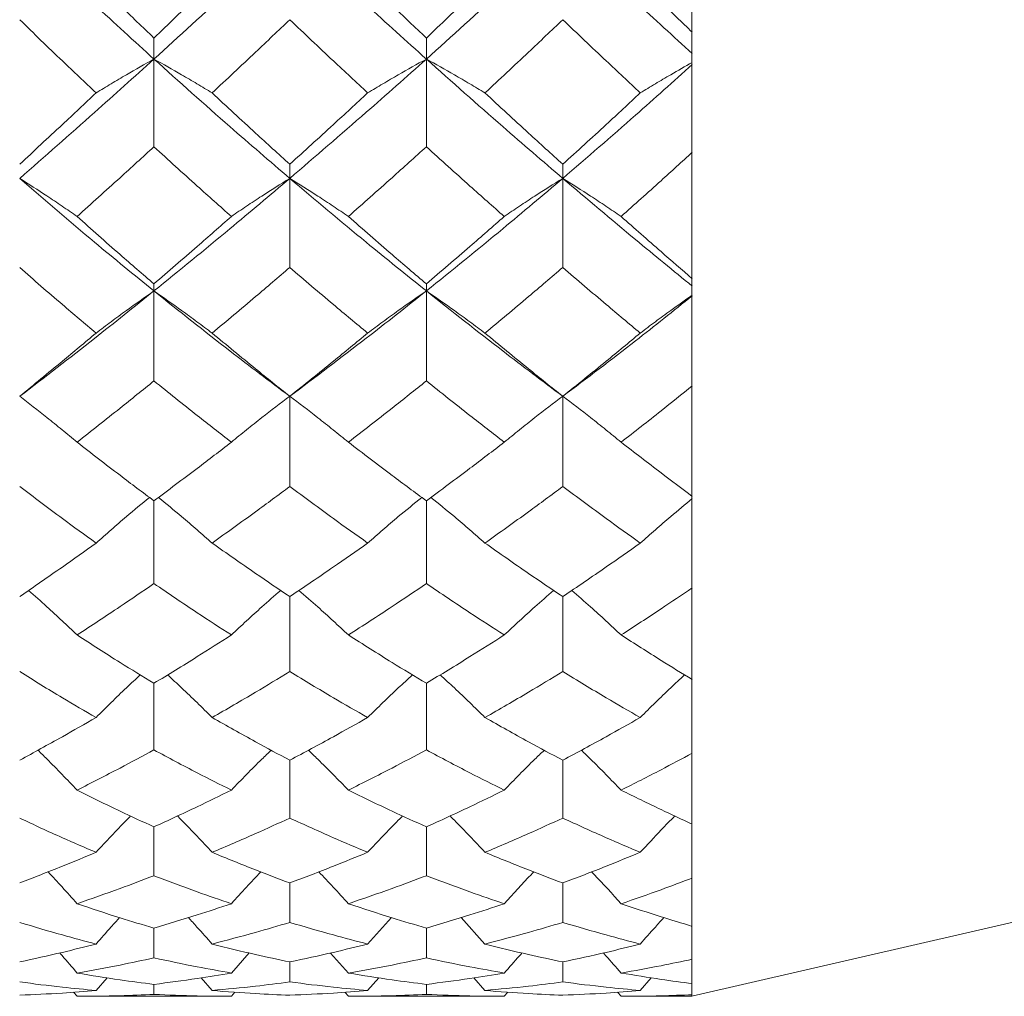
# Model space of a CAD drawing. Header units: inches. Extents: x 1.4 to 30, y 0.7 to 21.5.
# Tile 85 of 93: x 22.645 to 22.873, y 10.675 to 10.901. Entities that reach past the tile are written whole.
import ezdxf

# ---------------------------------------------------------------- set-up
doc = ezdxf.new("R2010")
doc.units = ezdxf.units.IN
doc.header["$MEASUREMENT"] = 0

msp = doc.modelspace()

# ---------------------------------------------------------------- linework, layer by layer
at = {"color": 7, "linetype": 'Continuous', "lineweight": 15}
for p, q in [((22.80041, 10.92982), (22.80041, 10.89766)), ((22.80041, 10.87238), (22.80041, 10.89766)), ((22.67609, 10.89144), (22.67609, 10.89631)), ((22.73906, 10.89144), (22.73906, 10.89631)), ((22.67609, 10.89144), (22.67609, 10.87116)), ((22.73906, 10.89144), (22.73906, 10.87116)), ((22.80041, 10.87247), (22.80041, 10.86986)), ((22.80041, 10.86986), (22.80041, 10.84065)), ((22.80041, 10.6747), (23.64505, 10.8697)), ((22.70749, 10.86386), (22.70749, 10.86712)), ((22.7706, 10.86386), (22.7706, 10.86712)), ((22.70749, 10.86386), (22.70749, 10.84326)), ((22.7706, 10.86386), (22.7706, 10.84326)), ((22.80041, 10.81809), (22.80041, 10.84065)), ((22.67609, 10.83781), (22.67609, 10.83944)), ((22.67609, 10.83781), (22.67609, 10.81701)), ((22.73906, 10.83781), (22.73906, 10.83944)), ((22.73906, 10.83781), (22.73906, 10.81701)), ((22.80041, 10.81817), (22.80041, 10.81586)), ((22.80041, 10.81586), (22.80041, 10.79034)), ((22.70749, 10.81345), (22.70749, 10.79259)), ((22.7706, 10.81345), (22.7706, 10.79259)), ((22.80041, 10.77104), (22.80041, 10.79034)), ((22.67609, 10.78929), (22.67609, 10.77013)), ((22.73906, 10.78929), (22.73906, 10.77013)), ((22.80041, 10.77111), (22.80041, 10.76916)), ((22.80041, 10.76916), (22.80041, 10.74794)), ((22.70749, 10.76713), (22.70749, 10.74979)), ((22.7706, 10.76713), (22.7706, 10.74979)), ((22.67609, 10.74709), (22.67609, 10.73167)), ((22.73906, 10.74709), (22.73906, 10.73167)), ((22.80041, 10.7324), (22.80041, 10.74794)), ((22.80041, 10.73245), (22.80041, 10.73091)), ((22.80041, 10.73091), (22.80041, 10.71452)), ((22.70749, 10.7293), (22.70749, 10.71591)), ((22.7706, 10.7293), (22.7706, 10.71591)), ((22.80041, 10.71324), (22.80041, 10.71452)), ((22.67609, 10.71388), (22.67609, 10.70259)), ((22.73906, 10.71388), (22.73906, 10.70259)), ((22.80041, 10.70204), (22.80041, 10.71324)), ((22.70749, 10.70091), (22.70749, 10.69179)), ((22.7706, 10.69179), (22.7706, 10.70091)), ((22.80041, 10.70204), (22.80041, 10.69089)), ((22.73101, 10.69289), (22.72549, 10.68679)), ((22.74708, 10.6929), (22.75261, 10.68679)), ((22.67609, 10.69047), (22.67609, 10.68359)), ((22.73906, 10.68359), (22.73906, 10.69047)), ((22.80041, 10.68388), (22.80041, 10.69089)), ((22.69809, 10.68472), (22.69398, 10.68009)), ((22.70749, 10.67802), (22.70749, 10.68264)), ((22.71692, 10.68471), (22.72104, 10.68009)), ((22.7706, 10.68264), (22.7706, 10.67802)), ((22.80041, 10.6839), (22.80041, 10.68328)), ((22.80041, 10.68328), (22.80041, 10.67763)), ((22.66526, 10.67898), (22.66271, 10.67605)), ((22.68698, 10.67896), (22.68954, 10.67605)), ((22.72549, 10.67605), (22.72806, 10.67899)), ((22.75261, 10.67605), (22.75007, 10.67897)), ((22.78851, 10.67605), (22.79104, 10.67898)), ((22.65832, 10.6747), (22.65751, 10.67565)), ((22.67609, 10.67514), (22.67609, 10.67745)), ((22.69398, 10.6747), (22.69481, 10.67567)), ((22.72104, 10.6747), (22.72021, 10.67565)), ((22.73906, 10.67745), (22.73906, 10.67514)), ((22.75707, 10.6747), (22.75791, 10.67567)), ((22.78408, 10.6747), (22.78326, 10.67565)), ((22.80041, 10.67521), (22.80041, 10.67763)), ((22.65832, 10.6747), (22.69398, 10.6747)), ((22.72104, 10.6747), (22.75707, 10.6747)), ((22.78408, 10.6747), (22.80041, 10.6747)), ((22.80041, 10.67521), (22.80041, 10.67507)), ((22.80041, 10.67507), (22.80041, 10.6747))]:
    msp.add_line(p, q, dxfattribs=at)
at = {"color": 7, "linetype": 'Continuous', "lineweight": 15, "flags": 128}
for points in [[(22.70749, 10.81345), (22.70749, 10.81345)], [(22.7706, 10.81345), (22.7706, 10.81345)]]:
    msp.add_lwpolyline(points, dxfattribs=at)
at = {"color": 7, "linetype": 'Continuous', "lineweight": 15}
for points, knots in [([(22.64505, 10.92039), (22.65081, 10.9149), (22.66113, 10.90508), (22.67151, 10.89562), (22.67609, 10.89144)], [0, 0, 0, 0, 0.558266, 1, 1, 1, 1]), ([(22.67609, 10.89144), (22.68193, 10.89676), (22.69238, 10.90627), (22.70287, 10.91607), (22.70749, 10.92039)], [0, 0, 0, 0, 0.559005, 1, 1, 1, 1]), ([(22.70749, 10.92039), (22.71338, 10.9149), (22.7239, 10.9051), (22.73442, 10.89562), (22.73906, 10.89144)], [0, 0, 0, 0, 0.559746, 1, 1, 1, 1]), ([(22.73906, 10.89144), (22.74495, 10.89676), (22.75548, 10.90625), (22.76598, 10.91607), (22.7706, 10.92039)], [0, 0, 0, 0, 0.560487, 1, 1, 1, 1]), ([(22.7706, 10.92039), (22.77621, 10.91514), (22.78621, 10.90578), (22.79617, 10.89669), (22.80054, 10.8927)], [0, 0, 0, 0, 0.561157, 1, 1, 1, 1]), ([(22.65832, 10.91358), (22.66163, 10.91033), (22.66754, 10.90452), (22.67347, 10.89882), (22.67609, 10.89631)], [0, 0, 0, 0, 0.559115, 1, 1, 1, 1]), ([(22.67609, 10.89631), (22.67942, 10.89951), (22.68538, 10.90522), (22.69135, 10.91102), (22.69398, 10.91358)], [0, 0, 0, 0, 0.559351, 1, 1, 1, 1]), ([(22.72104, 10.91358), (22.7244, 10.91033), (22.73041, 10.90452), (22.73641, 10.89882), (22.73906, 10.89631)], [0, 0, 0, 0, 0.559944, 1, 1, 1, 1]), ([(22.73906, 10.89631), (22.74242, 10.89951), (22.74843, 10.90521), (22.75443, 10.91102), (22.75707, 10.91358)], [0, 0, 0, 0, 0.5601813, 1, 1, 1, 1]), ([(22.78408, 10.91358), (22.78716, 10.91058), (22.79265, 10.90523), (22.79813, 10.89996), (22.80053, 10.89764)], [0, 0, 0, 0, 0.560705, 1, 1, 1, 1]), ([(22.64505, 10.90055), (22.64833, 10.89736), (22.65421, 10.89165), (22.66011, 10.88607), (22.66271, 10.88361)], [0, 0, 0, 0, 0.558937, 1, 1, 1, 1]), ([(22.68954, 10.88361), (22.69288, 10.88674), (22.69886, 10.89234), (22.70485, 10.89804), (22.70749, 10.90055)], [0, 0, 0, 0, 0.559529, 1, 1, 1, 1]), ([(22.70749, 10.90055), (22.71085, 10.89736), (22.71685, 10.89165), (22.72285, 10.88607), (22.72549, 10.88361)], [0, 0, 0, 0, 0.559766, 1, 1, 1, 1]), ([(22.75261, 10.88361), (22.75597, 10.88674), (22.76197, 10.89233), (22.76796, 10.89804), (22.7706, 10.90055)], [0, 0, 0, 0, 0.56036, 1, 1, 1, 1]), ([(22.7706, 10.90055), (22.77395, 10.89736), (22.77992, 10.89166), (22.78589, 10.88607), (22.78851, 10.88361)], [0, 0, 0, 0, 0.5605962, 1, 1, 1, 1]), ([(22.64505, 10.86386), (22.65081, 10.86891), (22.66113, 10.87795), (22.67151, 10.88731), (22.67609, 10.89144)], [0, 0, 0, 0, 0.558266, 1, 1, 1, 1]), ([(22.66271, 10.88361), (22.66386, 10.88432), (22.66618, 10.88573), (22.67061, 10.88836), (22.67396, 10.89024), (22.67609, 10.89144)], [0, 0, 0, 0, 0.266089, 0.532178, 1, 1, 1, 1]), ([(22.68954, 10.88361), (22.68838, 10.88431), (22.68605, 10.88573), (22.68159, 10.88835), (22.67823, 10.89024), (22.67609, 10.89144)], [0, 0, 0, 0, 0.265507, 0.531014, 1, 1, 1, 1]), ([(22.67609, 10.89144), (22.68193, 10.8862), (22.69238, 10.87682), (22.70287, 10.86783), (22.70749, 10.86386)], [0, 0, 0, 0, 0.559005, 1, 1, 1, 1]), ([(22.70749, 10.86386), (22.71338, 10.86891), (22.7239, 10.87794), (22.73442, 10.88732), (22.73906, 10.89144)], [0, 0, 0, 0, 0.559746, 1, 1, 1, 1]), ([(22.72549, 10.88361), (22.72666, 10.88431), (22.729, 10.88572), (22.73349, 10.88835), (22.73688, 10.89023), (22.73906, 10.89144)], [0, 0, 0, 0, 0.2645173, 0.5290348, 1, 1, 1, 1]), ([(22.75261, 10.88361), (22.75145, 10.88431), (22.74911, 10.88572), (22.74462, 10.88835), (22.74123, 10.89024), (22.73906, 10.89144)], [0, 0, 0, 0, 0.264562, 0.529124, 1, 1, 1, 1]), ([(22.73906, 10.89144), (22.74495, 10.8862), (22.75548, 10.87683), (22.76598, 10.86782), (22.7706, 10.86386)], [0, 0, 0, 0, 0.560487, 1, 1, 1, 1]), ([(22.7706, 10.86386), (22.77621, 10.86869), (22.78621, 10.87729), (22.79617, 10.88626), (22.80054, 10.8902)], [0, 0, 0, 0, 0.561157, 1, 1, 1, 1]), ([(22.78851, 10.88361), (22.78967, 10.88431), (22.79199, 10.88573), (22.79599, 10.88809), (22.79888, 10.88973), (22.80055, 10.89068)], [0, 0, 0, 0, 0.295125, 0.59025, 1, 1, 1, 1]), ([(22.64505, 10.86712), (22.64833, 10.87017), (22.65421, 10.87561), (22.66011, 10.88116), (22.66271, 10.88361)], [0, 0, 0, 0, 0.558937, 1, 1, 1, 1]), ([(22.68954, 10.88361), (22.69288, 10.8805), (22.69886, 10.87494), (22.70485, 10.86952), (22.70749, 10.86712)], [0, 0, 0, 0, 0.559529, 1, 1, 1, 1]), ([(22.70749, 10.86712), (22.71085, 10.87017), (22.71685, 10.87561), (22.72285, 10.88116), (22.72549, 10.88361)], [0, 0, 0, 0, 0.559766, 1, 1, 1, 1]), ([(22.75261, 10.88361), (22.75597, 10.8805), (22.76197, 10.87495), (22.76796, 10.86951), (22.7706, 10.86712)], [0, 0, 0, 0, 0.56036, 1, 1, 1, 1]), ([(22.7706, 10.86712), (22.77395, 10.87017), (22.77992, 10.8756), (22.78589, 10.88116), (22.78851, 10.88361)], [0, 0, 0, 0, 0.560596, 1, 1, 1, 1]), ([(22.65832, 10.85504), (22.66163, 10.85802), (22.66754, 10.86334), (22.67347, 10.86877), (22.67609, 10.87116)], [0, 0, 0, 0, 0.5591145, 1, 1, 1, 1]), ([(22.67609, 10.87116), (22.67942, 10.86812), (22.68538, 10.86268), (22.69135, 10.85738), (22.69398, 10.85504)], [0, 0, 0, 0, 0.559351, 1, 1, 1, 1]), ([(22.72104, 10.85504), (22.7244, 10.85802), (22.73041, 10.86333), (22.73641, 10.86877), (22.73906, 10.87116)], [0, 0, 0, 0, 0.559944, 1, 1, 1, 1]), ([(22.73906, 10.87116), (22.74242, 10.86812), (22.74843, 10.86269), (22.75443, 10.85738), (22.75707, 10.85504)], [0, 0, 0, 0, 0.560181, 1, 1, 1, 1]), ([(22.78408, 10.85504), (22.78716, 10.85779), (22.79265, 10.86268), (22.79813, 10.86769), (22.80053, 10.86989)], [0, 0, 0, 0, 0.560705, 1, 1, 1, 1]), ([(22.65832, 10.85504), (22.65717, 10.85584), (22.65486, 10.85744), (22.65046, 10.86039), (22.64715, 10.86251), (22.64505, 10.86386)], [0, 0, 0, 0, 0.267081, 0.534161, 1, 1, 1, 1]), ([(22.64505, 10.86386), (22.65081, 10.85889), (22.66113, 10.84999), (22.67151, 10.84154), (22.67609, 10.83781)], [0, 0, 0, 0, 0.558266, 1, 1, 1, 1]), ([(22.67609, 10.83781), (22.68193, 10.84256), (22.69238, 10.85106), (22.70287, 10.85994), (22.70749, 10.86386)], [0, 0, 0, 0, 0.559005, 1, 1, 1, 1]), ([(22.69398, 10.85504), (22.69514, 10.85584), (22.69747, 10.85743), (22.70195, 10.86038), (22.70533, 10.8625), (22.70749, 10.86386)], [0, 0, 0, 0, 0.264936, 0.529872, 1, 1, 1, 1]), ([(22.72104, 10.85504), (22.71987, 10.85584), (22.71753, 10.85742), (22.71305, 10.86038), (22.70966, 10.8625), (22.70749, 10.86386)], [0, 0, 0, 0, 0.264668, 0.529335, 1, 1, 1, 1]), ([(22.70749, 10.86386), (22.71338, 10.85889), (22.7239, 10.85001), (22.73442, 10.84154), (22.73906, 10.83781)], [0, 0, 0, 0, 0.559746, 1, 1, 1, 1]), ([(22.73906, 10.83781), (22.74495, 10.84256), (22.75548, 10.85105), (22.76598, 10.85995), (22.7706, 10.86386)], [0, 0, 0, 0, 0.560487, 1, 1, 1, 1]), ([(22.75707, 10.85504), (22.75824, 10.85584), (22.76057, 10.85742), (22.76505, 10.86038), (22.76843, 10.8625), (22.7706, 10.86386)], [0, 0, 0, 0, 0.264833, 0.529665, 1, 1, 1, 1]), ([(22.78408, 10.85504), (22.78292, 10.85584), (22.78059, 10.85743), (22.77613, 10.86038), (22.77275, 10.8625), (22.7706, 10.86386)], [0, 0, 0, 0, 0.265191, 0.530381, 1, 1, 1, 1]), ([(22.7706, 10.86386), (22.77621, 10.8591), (22.78621, 10.85063), (22.79617, 10.84249), (22.80054, 10.83892)], [0, 0, 0, 0, 0.561157, 1, 1, 1, 1]), ([(22.65832, 10.85504), (22.66163, 10.8521), (22.66754, 10.84683), (22.67347, 10.8417), (22.67609, 10.83944)], [0, 0, 0, 0, 0.559115, 1, 1, 1, 1]), ([(22.67609, 10.83944), (22.67942, 10.84232), (22.68538, 10.84746), (22.69135, 10.85272), (22.69398, 10.85504)], [0, 0, 0, 0, 0.559351, 1, 1, 1, 1]), ([(22.72104, 10.85504), (22.7244, 10.8521), (22.73041, 10.84683), (22.73641, 10.8417), (22.73906, 10.83944)], [0, 0, 0, 0, 0.5599442, 1, 1, 1, 1]), ([(22.73906, 10.83944), (22.74242, 10.84232), (22.74843, 10.84746), (22.75443, 10.85273), (22.75707, 10.85504)], [0, 0, 0, 0, 0.560181, 1, 1, 1, 1]), ([(22.78408, 10.85504), (22.78716, 10.85232), (22.79265, 10.84747), (22.79813, 10.84272), (22.80053, 10.84064)], [0, 0, 0, 0, 0.560705, 1, 1, 1, 1]), ([(22.64505, 10.84326), (22.64833, 10.84038), (22.65421, 10.83525), (22.66011, 10.83026), (22.66271, 10.82807)], [0, 0, 0, 0, 0.5589371, 1, 1, 1, 1]), ([(22.68954, 10.82807), (22.69288, 10.83086), (22.69886, 10.83586), (22.70485, 10.841), (22.70749, 10.84326)], [0, 0, 0, 0, 0.559529, 1, 1, 1, 1]), ([(22.70749, 10.84326), (22.71085, 10.84038), (22.71685, 10.83525), (22.72285, 10.83026), (22.72549, 10.82807)], [0, 0, 0, 0, 0.559766, 1, 1, 1, 1]), ([(22.75261, 10.82807), (22.75597, 10.83086), (22.76197, 10.83586), (22.76796, 10.841), (22.7706, 10.84326)], [0, 0, 0, 0, 0.56036, 1, 1, 1, 1]), ([(22.7706, 10.84326), (22.77395, 10.84038), (22.77992, 10.83526), (22.78589, 10.83026), (22.78851, 10.82807)], [0, 0, 0, 0, 0.560596, 1, 1, 1, 1]), ([(22.64505, 10.81345), (22.65081, 10.81787), (22.66113, 10.8258), (22.67151, 10.83413), (22.67609, 10.83781)], [0, 0, 0, 0, 0.558266, 1, 1, 1, 1]), ([(22.66271, 10.82807), (22.66386, 10.82895), (22.66618, 10.83071), (22.67061, 10.83397), (22.67396, 10.83632), (22.67609, 10.83781)], [0, 0, 0, 0, 0.266089, 0.532178, 1, 1, 1, 1]), ([(22.68954, 10.82807), (22.68838, 10.82894), (22.68605, 10.8307), (22.68159, 10.83396), (22.67823, 10.83631), (22.67609, 10.83781)], [0, 0, 0, 0, 0.2655071, 0.5310143, 1, 1, 1, 1]), ([(22.67609, 10.83781), (22.68193, 10.83314), (22.69238, 10.8248), (22.70287, 10.81692), (22.70749, 10.81345)], [0, 0, 0, 0, 0.559005, 1, 1, 1, 1]), ([(22.70749, 10.81345), (22.71338, 10.81788), (22.7239, 10.82579), (22.73442, 10.83413), (22.73906, 10.83781)], [0, 0, 0, 0, 0.559746, 1, 1, 1, 1]), ([(22.72549, 10.82807), (22.72666, 10.82894), (22.729, 10.83069), (22.73349, 10.83396), (22.73688, 10.8363), (22.73906, 10.83781)], [0, 0, 0, 0, 0.264517, 0.529035, 1, 1, 1, 1]), ([(22.75261, 10.82807), (22.75145, 10.82894), (22.74911, 10.83069), (22.74462, 10.83396), (22.74123, 10.83631), (22.73906, 10.83781)], [0, 0, 0, 0, 0.264562, 0.529124, 1, 1, 1, 1]), ([(22.73906, 10.83781), (22.74495, 10.83314), (22.75548, 10.82481), (22.76598, 10.81692), (22.7706, 10.81345)], [0, 0, 0, 0, 0.560487, 1, 1, 1, 1]), ([(22.7706, 10.81345), (22.77621, 10.81768), (22.78621, 10.82522), (22.79617, 10.8332), (22.80054, 10.8367)], [0, 0, 0, 0, 0.561157, 1, 1, 1, 1]), ([(22.78851, 10.82807), (22.78967, 10.82895), (22.79199, 10.8307), (22.79599, 10.83364), (22.79888, 10.83568), (22.80055, 10.83686)], [0, 0, 0, 0, 0.295125, 0.59025, 1, 1, 1, 1]), ([(22.64505, 10.81345), (22.64833, 10.81614), (22.65421, 10.82095), (22.66011, 10.82589), (22.66271, 10.82807)], [0, 0, 0, 0, 0.558937, 1, 1, 1, 1]), ([(22.68954, 10.82807), (22.69288, 10.8253), (22.69886, 10.82035), (22.70485, 10.81556), (22.70749, 10.81345)], [0, 0, 0, 0, 0.559529, 1, 1, 1, 1]), ([(22.70749, 10.81345), (22.71085, 10.81614), (22.71685, 10.82094), (22.72285, 10.82589), (22.72549, 10.82807)], [0, 0, 0, 0, 0.559766, 1, 1, 1, 1]), ([(22.75261, 10.82807), (22.75597, 10.8253), (22.76197, 10.82036), (22.76796, 10.81556), (22.7706, 10.81345)], [0, 0, 0, 0, 0.56036, 1, 1, 1, 1]), ([(22.7706, 10.81345), (22.77395, 10.81614), (22.77992, 10.82094), (22.78589, 10.82589), (22.78851, 10.82807)], [0, 0, 0, 0, 0.560596, 1, 1, 1, 1]), ([(22.65832, 10.80284), (22.66163, 10.80544), (22.66754, 10.8101), (22.67347, 10.8149), (22.67609, 10.81701)], [0, 0, 0, 0, 0.559115, 1, 1, 1, 1]), ([(22.67609, 10.81701), (22.67942, 10.81433), (22.68538, 10.80953), (22.69135, 10.80489), (22.69398, 10.80284)], [0, 0, 0, 0, 0.559351, 1, 1, 1, 1]), ([(22.72104, 10.80284), (22.7244, 10.80545), (22.73041, 10.8101), (22.73641, 10.8149), (22.73906, 10.81701)], [0, 0, 0, 0, 0.5599442, 1, 1, 1, 1]), ([(22.73906, 10.81701), (22.74242, 10.81432), (22.74843, 10.80953), (22.75443, 10.80488), (22.75707, 10.80284)], [0, 0, 0, 0, 0.560181, 1, 1, 1, 1]), ([(22.78408, 10.80284), (22.78716, 10.80524), (22.79265, 10.80953), (22.79813, 10.81395), (22.80053, 10.81589)], [0, 0, 0, 0, 0.560705, 1, 1, 1, 1]), ([(22.65832, 10.80284), (22.65717, 10.8038), (22.65486, 10.80572), (22.65046, 10.80927), (22.64715, 10.81183), (22.64505, 10.81345)], [0, 0, 0, 0, 0.267081, 0.534161, 1, 1, 1, 1]), ([(22.69398, 10.80284), (22.69514, 10.8038), (22.69747, 10.80571), (22.70195, 10.80926), (22.70533, 10.81181), (22.70749, 10.81345)], [0, 0, 0, 0, 0.264936, 0.529872, 1, 1, 1, 1]), ([(22.72104, 10.80284), (22.71987, 10.80379), (22.71753, 10.8057), (22.71305, 10.80925), (22.70966, 10.81181), (22.70749, 10.81345)], [0, 0, 0, 0, 0.264668, 0.529335, 1, 1, 1, 1]), ([(22.75707, 10.80284), (22.75824, 10.80379), (22.76057, 10.8057), (22.76505, 10.80926), (22.76843, 10.81181), (22.7706, 10.81345)], [0, 0, 0, 0, 0.264833, 0.529665, 1, 1, 1, 1]), ([(22.78408, 10.80284), (22.78292, 10.8038), (22.78059, 10.80571), (22.77613, 10.80926), (22.77275, 10.81182), (22.7706, 10.81345)], [0, 0, 0, 0, 0.265191, 0.530381, 1, 1, 1, 1]), ([(22.65832, 10.80284), (22.66163, 10.80027), (22.66754, 10.79567), (22.67347, 10.79124), (22.67609, 10.78929)], [0, 0, 0, 0, 0.559115, 1, 1, 1, 1]), ([(22.67609, 10.78929), (22.67942, 10.79178), (22.68538, 10.79622), (22.69135, 10.80082), (22.69398, 10.80284)], [0, 0, 0, 0, 0.559351, 1, 1, 1, 1]), ([(22.72104, 10.80284), (22.7244, 10.80027), (22.73041, 10.79568), (22.73641, 10.79124), (22.73906, 10.78929)], [0, 0, 0, 0, 0.559944, 1, 1, 1, 1]), ([(22.73906, 10.78929), (22.74242, 10.79178), (22.74843, 10.79622), (22.75443, 10.80082), (22.75707, 10.80284)], [0, 0, 0, 0, 0.560181, 1, 1, 1, 1]), ([(22.78408, 10.80284), (22.78716, 10.80047), (22.79265, 10.79623), (22.79813, 10.79212), (22.80053, 10.79032)], [0, 0, 0, 0, 0.560705, 1, 1, 1, 1]), ([(22.64505, 10.79259), (22.64833, 10.7901), (22.65421, 10.78566), (22.66011, 10.7814), (22.66271, 10.77952)], [0, 0, 0, 0, 0.558937, 1, 1, 1, 1]), ([(22.68954, 10.77952), (22.69288, 10.78192), (22.69886, 10.7862), (22.70485, 10.79063), (22.70749, 10.79259)], [0, 0, 0, 0, 0.559529, 1, 1, 1, 1]), ([(22.70749, 10.79259), (22.71085, 10.7901), (22.71685, 10.78567), (22.72285, 10.7814), (22.72549, 10.77952)], [0, 0, 0, 0, 0.559766, 1, 1, 1, 1]), ([(22.75261, 10.77952), (22.75597, 10.78192), (22.76197, 10.78619), (22.76796, 10.79063), (22.7706, 10.79259)], [0, 0, 0, 0, 0.56036, 1, 1, 1, 1]), ([(22.7706, 10.79259), (22.77395, 10.7901), (22.77992, 10.78567), (22.78589, 10.7814), (22.78851, 10.77952)], [0, 0, 0, 0, 0.560596, 1, 1, 1, 1]), ([(22.66271, 10.77952), (22.66386, 10.78055), (22.66618, 10.78262), (22.67027, 10.78615), (22.67327, 10.78861), (22.67505, 10.79007)], [0, 0, 0, 0, 0.288046, 0.576093, 1, 1, 1, 1]), ([(22.68954, 10.77952), (22.68838, 10.78055), (22.68605, 10.78261), (22.68193, 10.78614), (22.67892, 10.7886), (22.67713, 10.79007)], [0, 0, 0, 0, 0.2873685, 0.5747371, 1, 1, 1, 1]), ([(22.72549, 10.77952), (22.72666, 10.78055), (22.729, 10.7826), (22.73315, 10.78613), (22.73619, 10.78859), (22.73801, 10.79007)], [0, 0, 0, 0, 0.286338, 0.572676, 1, 1, 1, 1]), ([(22.75261, 10.77952), (22.75145, 10.78055), (22.74911, 10.7826), (22.74497, 10.78613), (22.74192, 10.7886), (22.7401, 10.79007)], [0, 0, 0, 0, 0.286355, 0.57271, 1, 1, 1, 1]), ([(22.78851, 10.77952), (22.78967, 10.78055), (22.79199, 10.78261), (22.79599, 10.78605), (22.79888, 10.78843), (22.80055, 10.78982)], [0, 0, 0, 0, 0.2951247, 0.5902496, 1, 1, 1, 1]), ([(22.64505, 10.76713), (22.64833, 10.76939), (22.65421, 10.77345), (22.66011, 10.77766), (22.66271, 10.77952)], [0, 0, 0, 0, 0.558937, 1, 1, 1, 1]), ([(22.68954, 10.77952), (22.69288, 10.77716), (22.69886, 10.77295), (22.70485, 10.76891), (22.70749, 10.76713)], [0, 0, 0, 0, 0.559529, 1, 1, 1, 1]), ([(22.70749, 10.76713), (22.71085, 10.76939), (22.71685, 10.77345), (22.72285, 10.77767), (22.72549, 10.77952)], [0, 0, 0, 0, 0.5597658, 1, 1, 1, 1]), ([(22.75261, 10.77952), (22.75597, 10.77716), (22.76197, 10.77295), (22.76796, 10.76891), (22.7706, 10.76713)], [0, 0, 0, 0, 0.56036, 1, 1, 1, 1]), ([(22.7706, 10.76713), (22.77395, 10.7694), (22.77992, 10.77344), (22.78589, 10.77767), (22.78851, 10.77952)], [0, 0, 0, 0, 0.560596, 1, 1, 1, 1]), ([(22.65832, 10.75826), (22.66163, 10.76042), (22.66754, 10.7643), (22.67347, 10.76835), (22.67609, 10.77013)], [0, 0, 0, 0, 0.559115, 1, 1, 1, 1]), ([(22.67609, 10.77013), (22.67942, 10.76787), (22.68538, 10.76382), (22.69135, 10.75996), (22.69398, 10.75826)], [0, 0, 0, 0, 0.559351, 1, 1, 1, 1]), ([(22.72104, 10.75826), (22.7244, 10.76042), (22.73041, 10.7643), (22.73641, 10.76835), (22.73906, 10.77013)], [0, 0, 0, 0, 0.559944, 1, 1, 1, 1]), ([(22.73906, 10.77013), (22.74242, 10.76787), (22.74843, 10.76383), (22.75443, 10.75996), (22.75707, 10.75826)], [0, 0, 0, 0, 0.560181, 1, 1, 1, 1]), ([(22.78408, 10.75826), (22.78716, 10.76026), (22.79265, 10.76382), (22.79813, 10.76755), (22.80053, 10.76918)], [0, 0, 0, 0, 0.560705, 1, 1, 1, 1]), ([(22.65832, 10.75826), (22.65717, 10.75935), (22.65486, 10.76155), (22.65113, 10.765), (22.64852, 10.76731), (22.64711, 10.76856)], [0, 0, 0, 0, 0.31526, 0.63052, 1, 1, 1, 1]), ([(22.69398, 10.75826), (22.69514, 10.75935), (22.69747, 10.76153), (22.70126, 10.76498), (22.70393, 10.76729), (22.70539, 10.76855)], [0, 0, 0, 0, 0.3128632, 0.6257265, 1, 1, 1, 1]), ([(22.72104, 10.75826), (22.71987, 10.75935), (22.71753, 10.76153), (22.71374, 10.76497), (22.71105, 10.76729), (22.70959, 10.76856)], [0, 0, 0, 0, 0.312444, 0.624888, 1, 1, 1, 1]), ([(22.75707, 10.75826), (22.75824, 10.75935), (22.76057, 10.76153), (22.76436, 10.76497), (22.76704, 10.76729), (22.76849, 10.76855)], [0, 0, 0, 0, 0.312713, 0.625427, 1, 1, 1, 1]), ([(22.78408, 10.75826), (22.78292, 10.75935), (22.78059, 10.76154), (22.77681, 10.76498), (22.77414, 10.7673), (22.77269, 10.76856)], [0, 0, 0, 0, 0.313076, 0.626152, 1, 1, 1, 1]), ([(22.65832, 10.75826), (22.66163, 10.75612), (22.66754, 10.75231), (22.67347, 10.74869), (22.67609, 10.74709)], [0, 0, 0, 0, 0.559115, 1, 1, 1, 1]), ([(22.67609, 10.74709), (22.67942, 10.74912), (22.68538, 10.75276), (22.69135, 10.75658), (22.69398, 10.75826)], [0, 0, 0, 0, 0.5593508, 1, 1, 1, 1]), ([(22.72104, 10.75826), (22.7244, 10.75612), (22.73041, 10.75231), (22.73641, 10.74869), (22.73906, 10.74709)], [0, 0, 0, 0, 0.559944, 1, 1, 1, 1]), ([(22.73906, 10.74709), (22.74242, 10.74913), (22.74843, 10.75276), (22.75443, 10.75658), (22.75707, 10.75826)], [0, 0, 0, 0, 0.560181, 1, 1, 1, 1]), ([(22.78408, 10.75826), (22.78716, 10.75629), (22.79265, 10.75277), (22.79813, 10.74941), (22.80053, 10.74793)], [0, 0, 0, 0, 0.560705, 1, 1, 1, 1]), ([(22.64505, 10.74979), (22.64833, 10.74776), (22.65421, 10.74412), (22.66011, 10.74069), (22.66271, 10.73917)], [0, 0, 0, 0, 0.558937, 1, 1, 1, 1]), ([(22.66271, 10.73917), (22.66386, 10.74033), (22.66618, 10.74264), (22.66958, 10.74594), (22.67186, 10.74804), (22.67294, 10.74903)], [0, 0, 0, 0, 0.346433, 0.692866, 1, 1, 1, 1]), ([(22.68954, 10.73917), (22.68838, 10.74032), (22.68605, 10.74263), (22.68263, 10.74592), (22.68033, 10.74804), (22.67925, 10.74903)], [0, 0, 0, 0, 0.345433, 0.690867, 1, 1, 1, 1]), ([(22.68954, 10.73917), (22.69288, 10.7411), (22.69886, 10.74455), (22.70485, 10.74819), (22.70749, 10.74979)], [0, 0, 0, 0, 0.559529, 1, 1, 1, 1]), ([(22.70749, 10.74979), (22.71085, 10.74775), (22.71685, 10.74413), (22.72285, 10.74068), (22.72549, 10.73917)], [0, 0, 0, 0, 0.559766, 1, 1, 1, 1]), ([(22.72549, 10.73917), (22.72666, 10.74032), (22.729, 10.74262), (22.73244, 10.74591), (22.73476, 10.74803), (22.73587, 10.74903)], [0, 0, 0, 0, 0.344352, 0.688703, 1, 1, 1, 1]), ([(22.75261, 10.73917), (22.75145, 10.74032), (22.74911, 10.74262), (22.74567, 10.74592), (22.74335, 10.74803), (22.74224, 10.74904)], [0, 0, 0, 0, 0.34425, 0.688499, 1, 1, 1, 1]), ([(22.75261, 10.73917), (22.75597, 10.7411), (22.76197, 10.74455), (22.76796, 10.74819), (22.7706, 10.74979)], [0, 0, 0, 0, 0.56036, 1, 1, 1, 1]), ([(22.7706, 10.74979), (22.77395, 10.74775), (22.77992, 10.74413), (22.78589, 10.74068), (22.78851, 10.73917)], [0, 0, 0, 0, 0.560596, 1, 1, 1, 1]), ([(22.78851, 10.73917), (22.78967, 10.74032), (22.79199, 10.74263), (22.7954, 10.74592), (22.79768, 10.74804), (22.79875, 10.74903)], [0, 0, 0, 0, 0.3462, 0.6924, 1, 1, 1, 1]), ([(22.64505, 10.7293), (22.64833, 10.73109), (22.65421, 10.7343), (22.66011, 10.73768), (22.66271, 10.73917)], [0, 0, 0, 0, 0.558937, 1, 1, 1, 1]), ([(22.68954, 10.73917), (22.69288, 10.73728), (22.69886, 10.7339), (22.70485, 10.73071), (22.70749, 10.7293)], [0, 0, 0, 0, 0.559529, 1, 1, 1, 1]), ([(22.70749, 10.7293), (22.71085, 10.73109), (22.71685, 10.73429), (22.72285, 10.73768), (22.72549, 10.73917)], [0, 0, 0, 0, 0.559766, 1, 1, 1, 1]), ([(22.75261, 10.73917), (22.75597, 10.73728), (22.76197, 10.7339), (22.76796, 10.73071), (22.7706, 10.7293)], [0, 0, 0, 0, 0.56036, 1, 1, 1, 1]), ([(22.7706, 10.7293), (22.77395, 10.73109), (22.77992, 10.73429), (22.78589, 10.73768), (22.78851, 10.73917)], [0, 0, 0, 0, 0.560596, 1, 1, 1, 1]), ([(22.65832, 10.72238), (22.65717, 10.72359), (22.65485, 10.72601), (22.65184, 10.7291), (22.64995, 10.73095), (22.64926, 10.73162)], [0, 0, 0, 0, 0.3885113, 0.7770228, 1, 1, 1, 1]), ([(22.65832, 10.72238), (22.66163, 10.72407), (22.66754, 10.72707), (22.67347, 10.73027), (22.67609, 10.73167)], [0, 0, 0, 0, 0.559115, 1, 1, 1, 1]), ([(22.67609, 10.73167), (22.67942, 10.72989), (22.68538, 10.7267), (22.69135, 10.7237), (22.69398, 10.72238)], [0, 0, 0, 0, 0.559351, 1, 1, 1, 1]), ([(22.69398, 10.72238), (22.69514, 10.72359), (22.69747, 10.72599), (22.70053, 10.72908), (22.70247, 10.73093), (22.70319, 10.73161)], [0, 0, 0, 0, 0.385863, 0.771726, 1, 1, 1, 1]), ([(22.72104, 10.72238), (22.71987, 10.72359), (22.71753, 10.72599), (22.71446, 10.72907), (22.71251, 10.73093), (22.71179, 10.73162)], [0, 0, 0, 0, 0.3851087, 0.7702175, 1, 1, 1, 1]), ([(22.72104, 10.72238), (22.7244, 10.72407), (22.73041, 10.72707), (22.73641, 10.73027), (22.73906, 10.73167)], [0, 0, 0, 0, 0.559944, 1, 1, 1, 1]), ([(22.73906, 10.73167), (22.74242, 10.72989), (22.74843, 10.7267), (22.75443, 10.7237), (22.75707, 10.72238)], [0, 0, 0, 0, 0.560181, 1, 1, 1, 1]), ([(22.75707, 10.72238), (22.75824, 10.72359), (22.76057, 10.72599), (22.76364, 10.72907), (22.76558, 10.73092), (22.7663, 10.73161)], [0, 0, 0, 0, 0.385622, 0.771244, 1, 1, 1, 1]), ([(22.78408, 10.72238), (22.78292, 10.72359), (22.78059, 10.726), (22.77753, 10.72908), (22.7756, 10.73093), (22.77488, 10.73162)], [0, 0, 0, 0, 0.385925, 0.771851, 1, 1, 1, 1]), ([(22.78408, 10.72238), (22.78716, 10.72394), (22.79265, 10.7267), (22.79813, 10.72964), (22.80053, 10.73093)], [0, 0, 0, 0, 0.560705, 1, 1, 1, 1]), ([(22.65832, 10.72238), (22.66163, 10.72074), (22.66754, 10.71781), (22.67347, 10.71508), (22.67609, 10.71388)], [0, 0, 0, 0, 0.559115, 1, 1, 1, 1]), ([(22.67609, 10.71388), (22.67942, 10.71541), (22.68538, 10.71816), (22.69135, 10.72109), (22.69398, 10.72238)], [0, 0, 0, 0, 0.559351, 1, 1, 1, 1]), ([(22.72104, 10.72238), (22.7244, 10.72074), (22.73041, 10.71781), (22.73641, 10.71508), (22.73906, 10.71388)], [0, 0, 0, 0, 0.5599442, 1, 1, 1, 1]), ([(22.73906, 10.71388), (22.74242, 10.71541), (22.74843, 10.71815), (22.75443, 10.72109), (22.75707, 10.72238)], [0, 0, 0, 0, 0.560181, 1, 1, 1, 1]), ([(22.78408, 10.72238), (22.78716, 10.72087), (22.79265, 10.71817), (22.79813, 10.71563), (22.80053, 10.71451)], [0, 0, 0, 0, 0.560705, 1, 1, 1, 1]), ([(22.64505, 10.71591), (22.64833, 10.71438), (22.65421, 10.71164), (22.66011, 10.70912), (22.66271, 10.708)], [0, 0, 0, 0, 0.558937, 1, 1, 1, 1]), ([(22.66271, 10.708), (22.66387, 10.70926), (22.66618, 10.71176), (22.66883, 10.71456), (22.67035, 10.71609), (22.67066, 10.7164)], [0, 0, 0, 0, 0.442735, 0.88547, 1, 1, 1, 1]), ([(22.68954, 10.708), (22.68838, 10.70925), (22.68605, 10.71175), (22.68338, 10.71455), (22.68184, 10.71609), (22.68152, 10.71641)], [0, 0, 0, 0, 0.440996, 0.881992, 1, 1, 1, 1]), ([(22.68954, 10.708), (22.69288, 10.70942), (22.69886, 10.71197), (22.70485, 10.7147), (22.70749, 10.71591)], [0, 0, 0, 0, 0.559529, 1, 1, 1, 1]), ([(22.70749, 10.71591), (22.71085, 10.71438), (22.71685, 10.71165), (22.72285, 10.70912), (22.72549, 10.708)], [0, 0, 0, 0, 0.559766, 1, 1, 1, 1]), ([(22.72549, 10.708), (22.72666, 10.70925), (22.729, 10.71174), (22.73169, 10.71454), (22.73324, 10.71607), (22.73357, 10.7164)], [0, 0, 0, 0, 0.44001, 0.88002, 1, 1, 1, 1]), ([(22.75261, 10.708), (22.75145, 10.70925), (22.74911, 10.71174), (22.74642, 10.71454), (22.74487, 10.71608), (22.74454, 10.71641)], [0, 0, 0, 0, 0.43957, 0.879139, 1, 1, 1, 1]), ([(22.75261, 10.708), (22.75597, 10.70942), (22.76197, 10.71196), (22.76796, 10.7147), (22.7706, 10.71591)], [0, 0, 0, 0, 0.56036, 1, 1, 1, 1]), ([(22.7706, 10.71591), (22.77395, 10.71438), (22.77992, 10.71165), (22.78589, 10.70912), (22.78851, 10.708)], [0, 0, 0, 0, 0.560596, 1, 1, 1, 1]), ([(22.79648, 10.7164), (22.79544, 10.71534), (22.79275, 10.71256), (22.79012, 10.70974), (22.78851, 10.708)], [0, 0, 0, 0, 0.386061, 1, 1, 1, 1]), ([(22.64505, 10.70091), (22.64833, 10.70218), (22.65421, 10.70445), (22.66011, 10.70691), (22.66271, 10.708)], [0, 0, 0, 0, 0.558937, 1, 1, 1, 1]), ([(22.68954, 10.708), (22.69288, 10.70662), (22.69886, 10.70416), (22.70485, 10.7019), (22.70749, 10.70091)], [0, 0, 0, 0, 0.5595289, 1, 1, 1, 1]), ([(22.70749, 10.70091), (22.71085, 10.70218), (22.71685, 10.70444), (22.72285, 10.70692), (22.72549, 10.708)], [0, 0, 0, 0, 0.559766, 1, 1, 1, 1]), ([(22.75261, 10.708), (22.75597, 10.70662), (22.76197, 10.70416), (22.76796, 10.7019), (22.7706, 10.70091)], [0, 0, 0, 0, 0.56036, 1, 1, 1, 1]), ([(22.7706, 10.70091), (22.77395, 10.70218), (22.77992, 10.70444), (22.78589, 10.70692), (22.78851, 10.708)], [0, 0, 0, 0, 0.560596, 1, 1, 1, 1]), ([(22.65832, 10.69611), (22.65717, 10.69741), (22.65496, 10.69988), (22.6527, 10.70232), (22.65162, 10.70348)], [0, 0, 0, 0, 0.521989, 1, 1, 1, 1]), ([(22.69398, 10.69611), (22.69514, 10.6974), (22.69738, 10.69987), (22.69967, 10.7023), (22.70077, 10.70347)], [0, 0, 0, 0, 0.519287, 1, 1, 1, 1]), ([(22.72104, 10.69611), (22.71987, 10.6974), (22.71762, 10.69987), (22.71531, 10.70231), (22.7142, 10.70349)], [0, 0, 0, 0, 0.517612, 1, 1, 1, 1]), ([(22.76388, 10.70347), (22.7637, 10.70328), (22.76139, 10.70087), (22.75914, 10.69839), (22.75707, 10.69611)], [0, 0, 0, 0, 0.078641, 1, 1, 1, 1]), ([(22.77728, 10.70349), (22.77747, 10.70329), (22.77978, 10.70087), (22.78202, 10.69839), (22.78408, 10.69611)], [0, 0, 0, 0, 0.081319, 1, 1, 1, 1]), ([(22.65832, 10.69611), (22.66163, 10.69727), (22.66754, 10.69933), (22.67347, 10.70159), (22.67609, 10.70259)], [0, 0, 0, 0, 0.559115, 1, 1, 1, 1]), ([(22.67609, 10.70259), (22.67942, 10.70132), (22.68538, 10.69906), (22.69135, 10.69702), (22.69398, 10.69611)], [0, 0, 0, 0, 0.559351, 1, 1, 1, 1]), ([(22.72104, 10.69611), (22.7244, 10.69727), (22.73041, 10.69932), (22.73641, 10.70159), (22.73906, 10.70259)], [0, 0, 0, 0, 0.559944, 1, 1, 1, 1]), ([(22.73906, 10.70259), (22.74242, 10.70132), (22.74843, 10.69907), (22.75443, 10.69701), (22.75707, 10.69611)], [0, 0, 0, 0, 0.5601813, 1, 1, 1, 1]), ([(22.78408, 10.69611), (22.78716, 10.69717), (22.79265, 10.69907), (22.79813, 10.70114), (22.80053, 10.70206)], [0, 0, 0, 0, 0.560705, 1, 1, 1, 1]), ([(22.65832, 10.69611), (22.66163, 10.695), (22.66754, 10.69302), (22.67347, 10.69125), (22.67609, 10.69047)], [0, 0, 0, 0, 0.5591145, 1, 1, 1, 1]), ([(22.67609, 10.69047), (22.67942, 10.69147), (22.68538, 10.69325), (22.69135, 10.69524), (22.69398, 10.69611)], [0, 0, 0, 0, 0.559351, 1, 1, 1, 1]), ([(22.72104, 10.69611), (22.7244, 10.695), (22.73041, 10.69302), (22.73641, 10.69125), (22.73906, 10.69047)], [0, 0, 0, 0, 0.559944, 1, 1, 1, 1]), ([(22.73906, 10.69047), (22.74242, 10.69147), (22.74843, 10.69325), (22.75443, 10.69524), (22.75707, 10.69611)], [0, 0, 0, 0, 0.560181, 1, 1, 1, 1]), ([(22.78408, 10.69611), (22.78716, 10.69509), (22.79265, 10.69326), (22.79813, 10.69161), (22.80053, 10.69088)], [0, 0, 0, 0, 0.560705, 1, 1, 1, 1]), ([(22.64505, 10.69179), (22.64833, 10.6908), (22.65421, 10.68903), (22.66011, 10.68747), (22.66271, 10.68679)], [0, 0, 0, 0, 0.558937, 1, 1, 1, 1]), ([(22.66271, 10.68679), (22.66386, 10.68811), (22.66565, 10.69016), (22.66749, 10.69217), (22.66814, 10.69289)], [0, 0, 0, 0, 0.6444844, 1, 1, 1, 1]), ([(22.68954, 10.68679), (22.68838, 10.6881), (22.68657, 10.69016), (22.68471, 10.69218), (22.68405, 10.6929)], [0, 0, 0, 0, 0.640751, 1, 1, 1, 1]), ([(22.68954, 10.68679), (22.69288, 10.68766), (22.69886, 10.68923), (22.70485, 10.69101), (22.70749, 10.69179)], [0, 0, 0, 0, 0.559529, 1, 1, 1, 1]), ([(22.70749, 10.69179), (22.71085, 10.6908), (22.71685, 10.68903), (22.72285, 10.68747), (22.72549, 10.68679)], [0, 0, 0, 0, 0.559766, 1, 1, 1, 1]), ([(22.75261, 10.68679), (22.75597, 10.68767), (22.76197, 10.68923), (22.76796, 10.69101), (22.7706, 10.69179)], [0, 0, 0, 0, 0.56036, 1, 1, 1, 1]), ([(22.7706, 10.69179), (22.77395, 10.6908), (22.77992, 10.68903), (22.78589, 10.68747), (22.78851, 10.68679)], [0, 0, 0, 0, 0.560596, 1, 1, 1, 1]), ([(22.78851, 10.68679), (22.78966, 10.68811), (22.79147, 10.69016), (22.79331, 10.69217), (22.79397, 10.69289)], [0, 0, 0, 0, 0.642813, 1, 1, 1, 1]), ([(22.64505, 10.68264), (22.64833, 10.68336), (22.65421, 10.68464), (22.66011, 10.68613), (22.66271, 10.68679)], [0, 0, 0, 0, 0.558937, 1, 1, 1, 1]), ([(22.65832, 10.68009), (22.65717, 10.68143), (22.65584, 10.68299), (22.65448, 10.68451), (22.6543, 10.68472)], [0, 0, 0, 0, 0.866011, 1, 1, 1, 1]), ([(22.68954, 10.68679), (22.69288, 10.68596), (22.69886, 10.68447), (22.70485, 10.6832), (22.70749, 10.68264)], [0, 0, 0, 0, 0.559529, 1, 1, 1, 1]), ([(22.70749, 10.68264), (22.71085, 10.68336), (22.71685, 10.68464), (22.72285, 10.68613), (22.72549, 10.68679)], [0, 0, 0, 0, 0.559766, 1, 1, 1, 1]), ([(22.75261, 10.68679), (22.75597, 10.68596), (22.76197, 10.68447), (22.76796, 10.6832), (22.7706, 10.68264)], [0, 0, 0, 0, 0.56036, 1, 1, 1, 1]), ([(22.75707, 10.68009), (22.75823, 10.68142), (22.75959, 10.68298), (22.76097, 10.68451), (22.76117, 10.68473)], [0, 0, 0, 0, 0.858066, 1, 1, 1, 1]), ([(22.7706, 10.68264), (22.77395, 10.68336), (22.77992, 10.68464), (22.78589, 10.68613), (22.78851, 10.68679)], [0, 0, 0, 0, 0.560596, 1, 1, 1, 1]), ([(22.78408, 10.68009), (22.78292, 10.68143), (22.78158, 10.68298), (22.7802, 10.68451), (22.78001, 10.68472)], [0, 0, 0, 0, 0.861338, 1, 1, 1, 1]), ([(22.65832, 10.68009), (22.66163, 10.68068), (22.66754, 10.68175), (22.67347, 10.68302), (22.67609, 10.68359)], [0, 0, 0, 0, 0.559115, 1, 1, 1, 1]), ([(22.67609, 10.68359), (22.67942, 10.68288), (22.68538, 10.6816), (22.69135, 10.68055), (22.69398, 10.68009)], [0, 0, 0, 0, 0.559351, 1, 1, 1, 1]), ([(22.72104, 10.68009), (22.7244, 10.68068), (22.73041, 10.68174), (22.73641, 10.68302), (22.73906, 10.68359)], [0, 0, 0, 0, 0.5599442, 1, 1, 1, 1]), ([(22.73906, 10.68359), (22.74242, 10.68287), (22.74843, 10.6816), (22.75443, 10.68055), (22.75707, 10.68009)], [0, 0, 0, 0, 0.560181, 1, 1, 1, 1]), ([(22.78408, 10.68009), (22.78716, 10.68063), (22.79265, 10.68161), (22.79813, 10.68277), (22.80053, 10.68328)], [0, 0, 0, 0, 0.560705, 1, 1, 1, 1]), ([(22.64505, 10.67802), (22.64833, 10.6776), (22.65421, 10.67683), (22.66011, 10.67629), (22.66271, 10.67605)], [0, 0, 0, 0, 0.558937, 1, 1, 1, 1]), ([(22.65832, 10.68009), (22.66163, 10.67954), (22.66754, 10.67855), (22.67347, 10.67779), (22.67609, 10.67745)], [0, 0, 0, 0, 0.559115, 1, 1, 1, 1]), ([(22.67609, 10.67745), (22.67942, 10.67789), (22.68538, 10.67866), (22.69135, 10.67965), (22.69398, 10.68009)], [0, 0, 0, 0, 0.559351, 1, 1, 1, 1]), ([(22.68954, 10.67605), (22.69288, 10.67636), (22.69886, 10.67691), (22.70485, 10.67768), (22.70749, 10.67802)], [0, 0, 0, 0, 0.559529, 1, 1, 1, 1]), ([(22.70749, 10.67802), (22.71085, 10.6776), (22.71685, 10.67683), (22.72285, 10.67629), (22.72549, 10.67605)], [0, 0, 0, 0, 0.559766, 1, 1, 1, 1]), ([(22.72104, 10.68009), (22.7244, 10.67954), (22.73041, 10.67855), (22.73641, 10.67779), (22.73906, 10.67745)], [0, 0, 0, 0, 0.559944, 1, 1, 1, 1]), ([(22.73906, 10.67745), (22.74242, 10.67789), (22.74843, 10.67866), (22.75443, 10.67965), (22.75707, 10.68009)], [0, 0, 0, 0, 0.560181, 1, 1, 1, 1]), ([(22.75261, 10.67605), (22.75597, 10.67636), (22.76197, 10.67691), (22.76796, 10.67768), (22.7706, 10.67802)], [0, 0, 0, 0, 0.56036, 1, 1, 1, 1]), ([(22.7706, 10.67802), (22.77395, 10.6776), (22.77992, 10.67683), (22.78589, 10.67629), (22.78851, 10.67605)], [0, 0, 0, 0, 0.560596, 1, 1, 1, 1]), ([(22.78408, 10.68009), (22.78716, 10.67958), (22.79265, 10.67867), (22.79813, 10.67795), (22.80053, 10.67763)], [0, 0, 0, 0, 0.560705, 1, 1, 1, 1]), ([(22.64505, 10.67495), (22.64833, 10.6751), (22.65421, 10.67536), (22.66011, 10.67584), (22.66271, 10.67605)], [0, 0, 0, 0, 0.558937, 1, 1, 1, 1]), ([(22.68954, 10.67605), (22.69288, 10.67578), (22.69886, 10.67531), (22.70485, 10.67506), (22.70749, 10.67495)], [0, 0, 0, 0, 0.559529, 1, 1, 1, 1]), ([(22.70749, 10.67495), (22.71085, 10.6751), (22.71685, 10.67536), (22.72285, 10.67584), (22.72549, 10.67605)], [0, 0, 0, 0, 0.559766, 1, 1, 1, 1]), ([(22.75261, 10.67605), (22.75597, 10.67578), (22.76197, 10.67531), (22.76796, 10.67506), (22.7706, 10.67495)], [0, 0, 0, 0, 0.56036, 1, 1, 1, 1]), ([(22.7706, 10.67495), (22.77395, 10.6751), (22.77992, 10.67536), (22.78589, 10.67584), (22.78851, 10.67605)], [0, 0, 0, 0, 0.560596, 1, 1, 1, 1]), ([(22.65832, 10.6747), (22.66163, 10.67472), (22.66754, 10.67476), (22.67347, 10.67502), (22.67609, 10.67514)], [0, 0, 0, 0, 0.559115, 1, 1, 1, 1]), ([(22.67609, 10.67514), (22.67942, 10.675), (22.68538, 10.67475), (22.69135, 10.67471), (22.69398, 10.6747)], [0, 0, 0, 0, 0.5593508, 1, 1, 1, 1]), ([(22.72104, 10.6747), (22.7244, 10.67472), (22.73041, 10.67476), (22.73641, 10.67502), (22.73906, 10.67514)], [0, 0, 0, 0, 0.559944, 1, 1, 1, 1]), ([(22.73906, 10.67514), (22.74242, 10.675), (22.74843, 10.67475), (22.75443, 10.67471), (22.75707, 10.6747)], [0, 0, 0, 0, 0.560181, 1, 1, 1, 1]), ([(22.78408, 10.6747), (22.78716, 10.67472), (22.79265, 10.67475), (22.79813, 10.67498), (22.80053, 10.67507)], [0, 0, 0, 0, 0.5607053, 1, 1, 1, 1])]:
    msp.add_open_spline(points, degree=3, knots=knots, dxfattribs=at)

doc.saveas('drawing.dxf')
